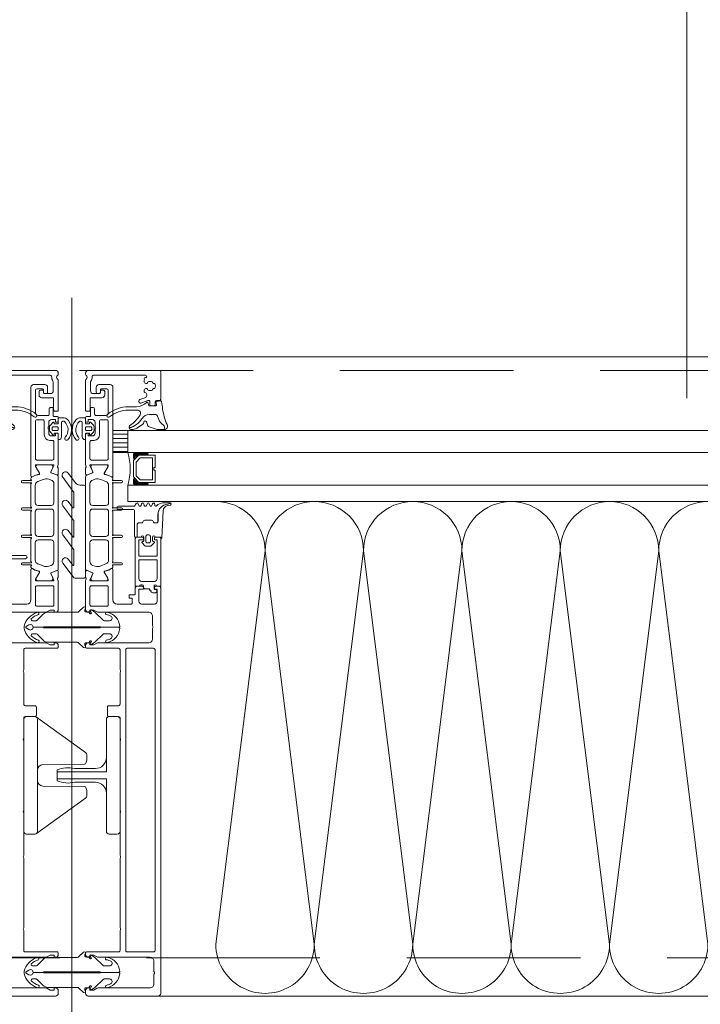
# Model space of a CAD drawing. Header units: millimetres. Extents: x 213386 to 506888, y 183055 to 450952.
# Tile 256 of 256: x 379783 to 380032, y 307735 to 308096. Entities that reach past the tile are written whole.
import ezdxf

# ---------------------------------------------------------------- set-up
doc = ezdxf.new("R2010")
doc.units = ezdxf.units.MM
doc.linetypes.add('ČERCHOVANÁ', pattern=[25.4, 12.7, -6.35, 0, -6.35])
doc.linetypes.add('ČÁRKOVANÁ', pattern=[19.05, 12.7, -6.35])
doc.layers.add('FASÁDA DETAILNÍ', color=255, linetype='Continuous', lineweight=0)
doc.layers.add('OSY', color=255, linetype='Continuous', lineweight=0)

# ---------------------------------------------------------------- blocks, each defined once
blk = doc.blocks.new('284336')
for points in [[(-0.7, -9.6), (-10, -9.6, 0.414511), (-10.51, -10.11), (-10.51, -15.51, -1), (-11.69, -15.51), (-11.69, -9.6), (-12.69, -8.95, -0.668884), (-12.6, -8.23), (-11.99, -8.01, 0.766384), (-11.99, -7.21), (-12.6, -6.99, -0.76831), (-12.6, -6.23), (-11.99, -6.01, 0.766384), (-11.99, -5.21), (-12.6, -4.99, -0.76831), (-12.6, -4.23), (-11.99, -4.01, 0.766384), (-11.99, -3.21), (-12.6, -2.99, -0.877523), (-12.5, -2.22), (-12.1, -2.22, 0.698129), (-11.83, -1.5, -0.220231), (-12.89, 0.78), (-12.89, 3.45, -0.157143), (-12.82, 3.68), (-12.69, 3.42, -0.067482), (-12.48, 2.53, 0.393136), (-8.66, -1.02), (-6.1, -1.02, -0.414214), (-5.61, -1.51), (-5.61, -2.22, -0.267949), (-5.85, -2.65), (-6.35, -2.93, 0.267949), (-6.61, -3.38), (-6.61, -5.84, 0.267949), (-6.35, -6.29), (-5.85, -6.57, -0.267949), (-5.61, -7), (-5.61, -8.11, 0.414215), (-5.1, -8.62), (-0.41, -8.62), (-0.41, -9.31, -0.414212), (-0.7, -9.6)], [(-0.41, 0), (-0.41, -2, 0.990243), (-0.4, -3.02), (0.9, -3.02, 0.414214), (1.21, -2.71), (1.21, -2.61, -0.668123), (1.71, -2.4), (2.75, -3.45, -0.199004), (2.89, -3.79), (2.89, -5.43, -0.199038), (2.75, -5.77), (1.71, -6.82, -0.668191), (1.21, -6.61), (1.21, -6.51, 0.414214), (0.9, -6.2), (-0.4, -6.2, 0.990269), (-0.41, -7.22), (-0.41, -8.6), (-5.1, -8.6, -0.414215), (-5.59, -8.11), (-5.59, -7, 0.267949), (-5.84, -6.56), (-6.34, -6.27, -0.267949), (-6.59, -5.84), (-6.59, -3.38, -0.267949), (-6.34, -2.95), (-5.84, -2.66, 0.267949), (-5.59, -2.22), (-5.59, -1.51, 0.414214), (-6.1, -1), (-8.66, -1, -0.393156), (-12.46, 2.53, 0.067572), (-12.67, 3.43), (-12.8, 3.7, -0.637545), (-12.12, 3.53), (-11.92, 2.53, 0.344315), (-10.06, 0.91), (0, 0.38, -0.406913), (0.39, 0), (-0.41, 0)], [(1.7, -4.31, 0.414235), (1.2, -3.81), (-0.7, -3.81, 0.414214), (-1.2, -4.31), (-1.2, -4.91, 0.414214), (-0.7, -5.41), (1.2, -5.41, 0.414235), (1.7, -4.91), (1.7, -4.31)]]:
    blk.add_lwpolyline(points, format="xyb", close=True)
blk = doc.blocks.new('nesystémový nástavec 18')
for p, q in [((-18, 6.8), (-18, 8.8)), ((-17.5, 9.3), (-15.36, 9.3)), ((-11, 8), (-17, 8)), ((-17, 8), (-17, 6.3)), ((-15.36, 9.3), (0, 9.3)), ((-11, 1.3), (-11, 8)), ((-2.8, 8), (-9.7, 8)), ((-9.7, 1.3), (-9.7, 8)), ((-0.5, 7.3), (-0.5, 6.8)), ((0, 9.3), (0, 7.8)), ((-17, 6.3), (-17.5, 6.3)), ((-1.8, 2.3), (-1.8, 7)), ((0, 6.3), (0.55, 6.3)), ((0.55, 6.3), (0.95, 5.9)), ((0.95, 5.9), (0.95, 4.8)), ((0.95, 4.8), (0.95, 4.14)), ((0.95, 4.14), (1.2, 4.14)), ((1.4, 3.94), (1.4, 3.84)), ((1.6, 3.64), (1.6, 3.64)), ((-18, 0.5), (-18, 1.8)), ((-17.5, 2.3), (-17, 2.3)), ((-1.8, 0), (-17.5, 0)), ((-17, 2.3), (-17, 1.3)), ((-17, 1.3), (-11, 1.3)), ((-9.7, 1.3), (-2.8, 1.3)), ((0, 0), (-1.8, 0)), ((-0.4, 2.23), (-0.5, 2.04)), ((-0.5, 2.04), (-0.5, 2)), ((1.2, 2.44), (0, 2.44)), ((0, 1.5), (0, 0)), ((1.2, 1.85), (1.2, 2.44)), ((1.8, 1.37), (1.7, 1.35)), ((2.25, 1.63), (1.8, 1.37)), ((2.4, 2.84), (2.4, 1.89))]:
    blk.add_line(p, q)
for centre, radius, start, end in [((-17.5, 8.8), 0.5, 90, 180), ((-15.36, 9.8), 0.5, 270, 270.084), ((-2.8, 7), 1, 0, 90), ((0, 7.3), 0.5, 89.9955, 180.0071), ((-17.5, 6.8), 0.5, 180.0012, 269.9988), ((0, 6.8), 0.5, 179.9949, 270.006), ((0.75, 4.8), 0.2, 359.9656, 0.0344), ((1.2, 3.94), 0.2, 359.9707, 90.0249), ((1.6, 3.84), 0.2, 179.9737, 270.035), ((1.6, 2.84), 0.8, 0.0065, 89.9919), ((-17.5, 1.8), 0.5, 89.999, 180.0002), ((-17.5, 0.5), 0.5, 180, 270), ((-2.8, 2.3), 1, 270, 0), ((0, 2), 0.5, 179.9716, 270.0327), ((0, 1.94), 0.5, 89.9975, 144.0007), ((1.7, 1.85), 0.5, 179.9991, 270), ((2.1, 1.89), 0.3, 299.9815, 0.0183)]:
    blk.add_arc(centre, radius, start, end)
blk = doc.blocks.new('433270')
blk.add_lwpolyline([(1, 0, 0.414364), (0, -1), (0, -1.4, 0.255924), (0.23, -1.83, -0.547723), (0.23, -3.17, 0.255924), (0, -3.6), (0, -14.6, 0.414214), (0.3, -14.9), (1.2, -14.9, 0.414214), (1.7, -14.4), (1.7, -10.3, -0.414214), (2, -10), (6, -10, 0.414248), (7, -9), (7, -7.7, 0.414179), (6.5, -7.2), (5.7, -7.2, 0.414232), (5.4, -7.5), (5.4, -8.2, -0.414198), (5.1, -8.5), (2.8, -8.5, -0.414204), (1.8, -7.5), (1.8, -4.49, -0.147432), (1.97, -3.94, 0.147461), (2.4, -2.5), (2.4, -2.3, -0.414214), (2.9, -1.8), (21.87, -1.8, -0.668178), (22.22, -2.65), (22.16, -2.72, 1), (21.59, -3.29), (21.52, -3.35, 0.198912), (21.38, -3.71), (21.38, -4.05, 0.414214), (22.08, -4.75), (22.38, -4.75, 0.576988), (22.64, -4.3, -0.311246), (24.56, -4.3, 0.576988), (24.82, -4.75), (25.3, -4.75, -0.260065), (25.3, -6.65), (24.82, -6.65, 0.576988), (24.56, -7.1, -0.311246), (22.64, -7.1, 0.576988), (22.38, -6.65), (22.08, -6.65, 0.414214), (21.38, -7.35), (21.38, -7.61, 0.267949), (21.63, -8.04), (21.89, -8.2, -0.637047), (21.73, -10), (19.83, -10.7, 0.315299), (19.5, -11.17), (19.5, -11.49, 0.520567), (20.17, -11.96), (22.83, -10.99, -0.520567), (23.5, -11.46), (23.5, -12.5, 0.414062), (24, -13), (25, -13, 0.414186), (25.5, -12.5), (25.5, -11.5, -0.414182), (26, -11), (27, -11, 0.414214), (27.5, -10.5), (27.5, -0.5, 0.414214), (27, 0), (1, 0)], format="xyb", close=True)
blk = doc.blocks.new('284325')
for points in [[(0.84, -5.23, -0.560316), (0.94, -4.73), (1.94, -4.36, 0.3153), (2.14, -4.08), (2.14, -1.89, 0.451558), (1.8, -1.59), (0.9, -1.7, -0.399586), (0.57, -1.46), (0.3, -0.07, -0.415977), (0.53, 0.29, 0.024107), (6.15, 1.24, 0.076636), (8.99, 2.34, -0.577615), (10.79, 1.3), (10.02, 1.37, 0.283171), (9.08, 0.9, -0.168429), (7.07, -0.74), (5.9, -1.16, 0.315302), (5.24, -2.1), (5.24, -4.21, 0.269719), (6.76, -6.82, -0.194797), (10.18, -11.53, -0.342663), (9.17, -11.17, 0.119207), (5.43, -7.59, 0.578571), (3.63, -8.62), (3.63, -11.77, 0.176415), (6.16, -18.72, -1), (5.24, -19.49, -0.176415), (2.43, -11.77), (2.43, -8.89, 0.208286), (0.84, -5.23)], [(8.95, -6.65), (10.32, -8.78, -0.134555), (10.79, -10.63, -0.339795), (10.19, -11.53, 0.194788), (6.76, -6.81, -0.269736), (5.25, -4.21), (5.25, -2.1, -0.315302), (5.9, -1.17), (7.07, -0.74, 0.168429), (9.09, 0.89, -0.283167), (10.01, 1.36), (10.79, 1.29), (10.79, -0.74, -0.070852), (10.71, -1.3), (9.95, -3.93, -0.241839), (9.08, -4.83), (7.93, -5.22, 0.836024), (8.08, -6.19), (8.11, -6.19, -0.255349), (8.95, -6.65)]]:
    blk.add_lwpolyline(points, format="xyb", close=True)
blk = doc.blocks.new('*U4002')
for points in [[(0, 0, 0.414243), (0.1, 0.1), (0, 0.9, -1.0001), (0.2, 0.9), (0.1, 0.1, 0.414228), (0.2, 0, 0.414228)], [(0.2, 0, 0.414243), (0.3, 0.1), (0.2, 0.9, -1.0001), (0.4, 0.9), (0.3, 0.1, 0.414228), (0.4, 0, 0.414228)], [(0.4, 0, 0.414243), (0.5, 0.1), (0.4, 0.9, -1.0001), (0.6, 0.9), (0.5, 0.1, 0.414228), (0.6, 0, 0.414228)], [(0.6, 0, 0.414243), (0.7, 0.1), (0.6, 0.9, -1.0001), (0.8, 0.9), (0.7, 0.1, 0.414228), (0.8, 0, 0.414228)], [(0.8, 0, 0.414243), (0.9, 0.1), (0.8, 0.9, -1.0001), (1, 0.9), (0.9, 0.1, 0.414228), (1, 0, 0.414228)], [(1, 0, 0.414243), (1.1, 0.1), (1, 0.9, -1.0001), (1.2, 0.9), (1.1, 0.1, 0.414228), (1.2, 0, 0.414228)], [(1.2, 0, 0.414243), (1.3, 0.1), (1.2, 0.9, -1.0001), (1.4, 0.9), (1.3, 0.1, 0.414228), (1.4, 0, 0.414228)], [(1.4, 0, 0.414243), (1.5, 0.1), (1.4, 0.9, -1.0001), (1.6, 0.9), (1.5, 0.1, 0.414228), (1.6, 0, 0.414228)], [(1.6, 0, 0.414243), (1.7, 0.1), (1.6, 0.9, -1.0001), (1.8, 0.9), (1.7, 0.1, 0.414228), (1.8, 0, 0.414228)], [(1.8, 0, 0.414243), (1.9, 0.1), (1.8001, 0.9, -1.0001), (2, 0.9), (1.9001, 0.1, 0.414228), (2, 0, 0.414228)]]:
    blk.add_lwpolyline(points, format="xyb")
blk = doc.blocks.new('244748_a')
blk.add_lwpolyline([(8.32, -1.69, 0.082248), (6.34, -0.9, -1.09695), (6.94, -0.1, -0.315353), (11.26, -5.15, -0.480529), (10.87, -5.64), (4.27, -5.64), (4.08, -5.45), (-16.53, -5.45), (-16.72, -5.64), (-20.43, -5.64, 0.574019), (-21.93, -4.78), (-22.99, -5.4, 0.524827), (-22.99, -5.9), (-21.93, -6.52, 0.574021), (-20.43, -5.66), (-16.72, -5.66), (-16.53, -5.85), (4.08, -5.85), (4.27, -5.66), (10.87, -5.66, -0.480529), (11.26, -6.15, -0.326229), (6.88, -11.09, -1.09695), (6.28, -10.3, 0.081457), (8.32, -9.61, 0.599203), (7.48, -8.05), (5.52, -8.05, 0.198965), (5.17, -8.2), (2.22, -11.15), (0.93, -12.01, -0.738038), (0.51, -11.62), (0.87, -11, 1), (0.35, -10.7), (0, -11.3), (-0.98, -11.3, 0.619205), (-1.45, -12.06), (-1.28, -12.43, -0.808139), (-2.04, -13.04), (-3.63, -11.44, 0.198906), (-4.34, -11.15), (-14.99, -11.15, -0.198936), (-16.76, -10.42), (-18.98, -8.2, 0.198942), (-19.33, -8.05), (-20.67, -8.05, 0.500217), (-21.09, -8.73, 0.122037), (-18.5, -10.27, -1.093735), (-19.1, -11.07, -0.240768), (-23.7, -6.07, -0.106226), (-23.7, -5.23, -0.256232), (-19, -0.13, -1.093735), (-18.4, -0.92, 0.116856), (-21.09, -2.57, 0.500217), (-20.67, -3.25), (-19.33, -3.25, 0.198942), (-18.98, -3.1), (-16.75, -0.88, -0.198936), (-14.99, -0.15), (-4.34, -0.15, 0.198907), (-3.63, 0.14), (-2.04, 1.74, -0.808139), (-1.28, 1.13), (-1.45, 0.76, 0.619205), (-0.98, 0), (0, 0), (0.35, -0.6, 1), (0.87, -0.3), (0.51, 0.32, -0.738038), (0.93, 0.71), (2.22, -0.15), (5.17, -3.1, 0.198965), (5.52, -3.25), (7.48, -3.25, 0.599203)], format="xyb", close=True)
blk = doc.blocks.new('236134_0100_s_v')
for points in [[(22.8, -23), (22.8, -5), (42, -5, 0.414214), (43, -4), (43, -1, 0.414214), (42, 0), (1, 0, 0.414214), (0, -1), (0, -4, 0.414214), (1, -5), (20.2, -5), (20.2, -23)], [(15, -5, -0.414214), (19, -9), (19, -16.57, 0.165764), (19.53, -23), (23.47, -23, 0.165764), (24, -16.57), (24, -9, -0.414214), (28, -5)]]:
    blk.add_lwpolyline(points, format="xyb")
blk = doc.blocks.new('236134_0200_s_v')
for points in [[(19.58, 5, -0.41166), (17.58, 6.98), (17.45, 22.25, 0.344217), (17.07, 22.73), (16, 23), (14, 23, 0.240828), (13.19, 22.59), (0.19, 4.59)], [(23.42, 5, 0.41166), (25.42, 6.98), (25.55, 22.25, -0.344217), (25.93, 22.73), (27, 23), (29, 23, -0.240828), (29.81, 22.59), (42.81, 4.59)]]:
    blk.add_lwpolyline(points, format="xyb")
blk.add_lwpolyline([(42, 5), (1, 5, 0.414214), (0, 4), (0, 1, 0.414214), (1, 0), (42, 0, 0.414214), (43, 1), (43, 4, 0.414214)], format="xyb", close=True)
blk = doc.blocks.new('288126')
for points in [[(-16.5, 0), (16.5, 0)], [(-17, -2.08), (-17, -0.5)], [(17, -0.5), (17, -3.8)], [(-21.36, -6.34), (-17.8, -3.69)], [(-14.71, -4.5), (-19.87, -8.34)], [(-8.83, -4.3), (-14.11, -4.3)], [(-10.96, -6.34), (-8.71, -4.66)], [(-4.31, -4.5), (-9.47, -8.34)], [(1.81, -4.3), (-3.71, -4.3)], [(-0.35, -6.36), (1.93, -4.66)], [(6.33, -4.5), (1.14, -8.37)], [(12.21, -4.3), (6.93, -4.3)], [(10.05, -6.36), (12.33, -4.66)], [(16.6, -4.6), (11.54, -8.37)]]:
    blk.add_lwpolyline(points)
for centre, radius, start, end in [((16.5, -0.5), 0.5, 0, 90), ((-16.5, -0.5), 0.5, 90, 180), ((-20.61, -7.34), 1.25, 126.7059, 306.7059), ((-10.21, -7.34), 1.25, 126.7059, 306.7059), ((0.4, -7.37), 1.25, 126.7059, 306.7059), ((10.8, -7.37), 1.25, 126.7059, 306.7059), ((16, -3.8), 1, 306.7059, 0)]:
    blk.add_arc(centre, radius, start, end)
at = {"extrusion": (0, 0, -1)}
for centre, radius, start, end in [((19, -2.08), 2, 180, 233.2941), ((14.11, -5.3), 1, 53.2941, 90), ((8.83, -4.5), 0.2, 90, 233.2941), ((3.71, -5.3), 1, 53.2941, 90), ((-1.81, -4.5), 0.2, 90, 233.2941), ((-6.93, -5.3), 1, 53.2941, 90), ((-12.21, -4.5), 0.2, 90, 233.2941)]:
    blk.add_arc(centre, radius, start, end, dxfattribs=at)
blk = doc.blocks.new('246426')
for points in [[(-1.84, 0.64), (-2.86, -0.38, 0.198926), (-3.15, -1.09), (-3.15, -2.31, 0.198926), (-2.86, -3.02), (-1.84, -4.04, 0.637051), (-1.5, -3.92), (-1.45, -3.4), (-0.3, -3.4, -0.41484), (0, -3.7), (0, -5.19, 0.414232), (0.5, -5.69), (2.14, -5.69, 0.071862), (2.2, -5.68, 0.157876), (3.73, -4.64, 0.360336), (3.48, 2.39, 0.964062), (2.54, 1.48, -0.403385), (2.25, -4.34, -0.190964), (2.11, -4.39), (1.7, -4.39, -0.414214), (1.2, -3.89), (1.2, 1.31, 0.414201), (0.2, 2.31), (0, 2.31), (0, 0.3, -0.414214), (-0.3, 0), (-1.45, 0), (-1.5, 0.52, 0.637051), (-1.84, 0.64)], [(-2.25, -1.4, -0.414214), (-1.85, -1), (-0.4, -1, -0.414214), (0, -1.4), (0, -2, -0.414214), (-0.4, -2.4), (-1.85, -2.4, -0.414214), (-2.25, -2), (-2.25, -1.4)]]:
    blk.add_lwpolyline(points, format="xyb", close=True)

msp = doc.modelspace()

# ---------------------------------------------------------------- hatches: boundary and pattern name
at = {"layer": 'FASÁDA DETAILNÍ'}
h = msp.add_hatch(dxfattribs=at)
h.set_pattern_fill('ANSI31', color=256, scale=0.5, angle=495)
h.set_pattern_definition([(180, (369502.217, 240206.7975), (-7e-16, -1.5875), [])])
h.paths.add_polyline_path([(379816.64, 307937.15), (379822.14, 307937.15), (379822.14, 307945.15), (379816.64, 307945.15)])

# ---------------------------------------------------------------- linework, layer by layer
for p, q in [((379801.64, 307668.03), (379801.64, 307993.72)), ((379822.14, 307945.15), (380231.14, 307945.15)), ((379822.14, 307937.15), (379822.14, 307945.15)), ((380231.14, 307937.15), (379822.14, 307937.15)), ((379822.14, 307925.15), (380231.14, 307925.15)), ((379822.14, 307919.15), (379822.14, 307925.15)), ((380231.14, 307919.15), (379822.14, 307919.15))]:
    msp.add_line(p, q, dxfattribs=at)
for points in [[(399616.64, 284292.15), (373036.64, 284292.15), (373036.64, 307972.15), (399616.64, 307972.15)], [(379816.64, 307945.15), (379822.14, 307945.15), (379822.14, 307937.15), (379816.64, 307937.15)], [(379832.14, 307926.15), (379826.14, 307926.15), (379824.14, 307928.15), (379824.14, 307934.15), (379826.14, 307936.15), (379832.14, 307936.15), (379832.14, 307931.65), (379831.64, 307931.65), (379831.64, 307930.65), (379832.14, 307930.65)], [(379831.14, 307935.15), (379831.14, 307927.15), (379826.55, 307927.15), (379825.14, 307928.57), (379825.14, 307933.6), (379826.55, 307935.15)]]:
    msp.add_lwpolyline(points, close=True, dxfattribs=at)
at = {"layer": 'FASÁDA DETAILNÍ', "linetype": 'ČÁRKOVANÁ', "ltscale": 5}
msp.add_lwpolyline([(399611.64, 284297.15), (373041.64, 284297.15), (373041.64, 307967.15), (399611.64, 307967.15)], close=True, dxfattribs=at)
at = {"layer": 'FASÁDA DETAILNÍ'}
for points in [[(379796.64, 307932.65), (379796.64, 307943.65, 0.414426), (379796.14, 307944.15), (379795.64, 307944.15), (379795.64, 307943.15), (379794.14, 307943.15, -0.414214), (379793.14, 307944.15), (379793.14, 307945.65, -0.399985), (379793.14, 307946.65), (379793.14, 307948.15, -0.414214), (379794.14, 307949.15), (379795.64, 307949.15), (379795.64, 307948.15), (379796.14, 307948.15, 0.414456), (379796.64, 307948.65), (379796.64, 307949.95, 0.413971), (379796.34, 307950.25), (379795.14, 307950.25, -0.414214), (379794.84, 307950.55), (379794.84, 307953.55), (379793.84, 307953.55, 0.414214), (379793.34, 307953.05), (379793.34, 307951.15, -0.414214), (379792.84, 307950.65), (379789.34, 307950.65, -0.414206), (379788.34, 307951.65), (379788.34, 307959.95, -0.414206), (379788.84, 307960.45), (379790.74, 307960.45, -0.414219), (379791.24, 307959.95), (379791.24, 307959.15, 0.414214), (379791.74, 307958.65), (379792.24, 307958.65, 0.414214), (379792.74, 307959.15), (379792.74, 307960.95, 0.414214), (379791.74, 307961.95), (379787.64, 307961.95, 0.414214), (379786.64, 307960.95), (379786.64, 307932.65), (379786.64, 307928.55, 0.57735), (379787.24, 307928.21), (379788.1, 307928.71), (379789.59, 307929.13, 0.488701), (379789.77, 307929.57), (379788.34, 307932.04), (379788.34, 307932.46, -0.432566), (379788.54, 307932.65), (379794.84, 307932.65, -0.548397), (379795.03, 307932.37), (379793.96, 307929.99, 0.425336), (379794.07, 307929.72), (379796.09, 307928.91, 0.531563), (379796.64, 307929.28), (379796.64, 307931.34, 0.231306), (379796.52, 307931.58, -0.306185), (379796.42, 307931.9), (379796.64, 307932.65)], [(379806.64, 307932.65), (379806.64, 307943.65, -0.414426), (379807.14, 307944.15), (379807.63, 307944.15), (379807.63, 307943.15), (379809.13, 307943.15, 0.414214), (379810.13, 307944.15), (379810.13, 307945.65, 0.399985), (379810.13, 307946.65), (379810.13, 307948.15, 0.414214), (379809.13, 307949.15), (379807.64, 307949.15), (379807.64, 307948.15), (379807.14, 307948.15, -0.414456), (379806.64, 307948.65), (379806.64, 307949.95, -0.413971), (379806.94, 307950.25), (379808.14, 307950.25, 0.414214), (379808.44, 307950.55), (379808.44, 307953.55), (379809.44, 307953.55, -0.414214), (379809.94, 307953.05), (379809.94, 307951.15, 0.414214), (379810.44, 307950.65), (379813.94, 307950.65, 0.414206), (379814.94, 307951.65), (379814.94, 307959.95, 0.414206), (379814.44, 307960.45), (379812.54, 307960.45, 0.414219), (379812.04, 307959.95), (379812.04, 307959.15, -0.414214), (379811.54, 307958.65), (379811.04, 307958.65, -0.414214), (379810.54, 307959.15), (379810.54, 307960.95, -0.414214), (379811.54, 307961.95), (379815.64, 307961.95, -0.414214), (379816.64, 307960.95), (379816.64, 307932.65), (379816.64, 307928.55, -0.57735), (379816.04, 307928.21), (379815.18, 307928.71), (379813.68, 307929.13, -0.488701), (379813.51, 307929.57), (379814.94, 307932.04), (379814.94, 307932.46, 0.432566), (379814.74, 307932.65), (379808.43, 307932.65, 0.548397), (379808.25, 307932.37), (379809.32, 307929.99, -0.425336), (379809.21, 307929.72), (379807.19, 307928.91, -0.531563), (379806.64, 307929.28), (379806.64, 307931.34, -0.231306), (379806.75, 307931.58, 0.306185), (379806.86, 307931.9), (379806.64, 307932.65)], [(379788.34, 307934.85), (379788.34, 307948.55, -0.414214), (379788.84, 307949.05), (379791.04, 307949.05, -0.414214), (379791.54, 307948.55), (379791.54, 307943.58, 0.411139), (379793.54, 307941.55), (379794.54, 307941.55, -0.414214), (379795.04, 307941.05), (379795.04, 307934.85, -0.414214), (379794.54, 307934.35), (379788.84, 307934.35, -0.414214), (379788.34, 307934.85)], [(379814.94, 307934.85), (379814.94, 307948.55, 0.414214), (379814.44, 307949.05), (379812.23, 307949.05, 0.414214), (379811.73, 307948.55), (379811.73, 307943.58, -0.411139), (379809.73, 307941.55), (379808.74, 307941.55, 0.414214), (379808.24, 307941.05), (379808.24, 307934.85, 0.414214), (379808.74, 307934.35), (379814.44, 307934.35, 0.414214), (379814.94, 307934.85)], [(379796.64, 307894.49), (379796.64, 307906.4), (379796.64, 307928.32, 0.305837), (379796.33, 307928.78), (379794.04, 307929.7, -0.425336), (379793.93, 307929.97), (379794.65, 307931.59, 0.543753), (379793.96, 307932.64), (379789.06, 307932.64, 0.578182), (379788.54, 307931.74), (379789.8, 307929.55, -0.488505), (379789.62, 307929.11), (379788.11, 307928.68), (379786.79, 307927.92, 0.282478), (379786.64, 307927.64), (379786.64, 307927.19, -1.447009), (379786.51, 307926.84), (379783.54, 307926.84, 1), (379783.54, 307926.04), (379786.51, 307926.04, -1.447009), (379786.64, 307925.69), (379786.64, 307917.15, -1.447009), (379786.51, 307916.8), (379783.54, 307916.8, 1), (379783.54, 307916), (379786.51, 307916, -1.447009), (379786.64, 307915.65), (379786.64, 307907.15, -1.447009), (379786.51, 307906.8), (379783.54, 307906.8, 1), (379783.54, 307906), (379786.51, 307906, -1.447009), (379786.64, 307905.65), (379786.64, 307897.11, -1.447009), (379786.51, 307896.76), (379783.54, 307896.76, 1), (379783.54, 307895.96), (379786.51, 307895.96, -1.447009), (379786.64, 307895.61), (379786.64, 307895.17, 0.282478), (379786.79, 307894.89), (379788.11, 307894.13), (379789.62, 307893.7, -0.488505), (379789.8, 307893.26), (379788.54, 307891.07, 0.578182), (379789.06, 307890.16), (379793.96, 307890.16, 0.543753), (379794.65, 307891.22), (379793.93, 307892.84, -0.425336), (379794.04, 307893.11), (379796.33, 307894.03, 0.305837), (379796.64, 307894.49)], [(379806.64, 307894.49), (379806.64, 307906.4), (379806.64, 307928.32, -0.305837), (379806.95, 307928.78), (379809.24, 307929.7, 0.425336), (379809.35, 307929.97), (379808.63, 307931.59, -0.543753), (379809.31, 307932.64), (379814.22, 307932.64, -0.578182), (379814.74, 307931.74), (379813.48, 307929.55, 0.488505), (379813.65, 307929.11), (379815.17, 307928.68), (379816.49, 307927.92, -0.282478), (379816.64, 307927.64), (379816.64, 307927.19, 1.447009), (379816.77, 307926.84), (379819.74, 307926.84, -1), (379819.74, 307926.04), (379816.77, 307926.04, 1.447009), (379816.64, 307925.69), (379816.64, 307917.15, 1.447009), (379816.77, 307916.8), (379819.74, 307916.8, -1), (379819.74, 307916), (379816.77, 307916, 1.447009), (379816.64, 307915.65), (379816.64, 307907.15, 1.447009), (379816.77, 307906.8), (379819.74, 307906.8, -1), (379819.74, 307906), (379816.77, 307906, 1.447009), (379816.64, 307905.65), (379816.64, 307897.11, 1.447009), (379816.77, 307896.76), (379819.74, 307896.76, -1), (379819.74, 307895.96), (379816.77, 307895.96, 1.447009), (379816.64, 307895.61), (379816.64, 307895.17, -0.282478), (379816.49, 307894.89), (379815.17, 307894.13), (379813.65, 307893.7, 0.488505), (379813.48, 307893.26), (379814.74, 307891.07, -0.578182), (379814.22, 307890.16), (379809.31, 307890.16, -0.543753), (379808.63, 307891.22), (379809.35, 307892.84, 0.425336), (379809.24, 307893.11), (379806.95, 307894.03, -0.305837), (379806.64, 307894.49)], [(379795.04, 307925.6), (379795.04, 307918.7, -0.414218), (379794.04, 307917.7), (379789.24, 307917.7, -0.414218), (379788.24, 307918.7), (379788.24, 307925.07, -0.305619), (379789.18, 307926.46), (379791.1, 307927.24, -0.176429), (379793.15, 307927.31), (379794, 307927.03, -0.324916), (379795.04, 307925.6)], [(379808.24, 307925.6), (379808.24, 307918.7, 0.414218), (379809.24, 307917.7), (379814.04, 307917.7, 0.414218), (379815.04, 307918.7), (379815.04, 307925.07, 0.305619), (379814.1, 307926.46), (379812.18, 307927.24, 0.176429), (379810.12, 307927.31), (379809.27, 307927.03, 0.324916), (379808.24, 307925.6)], [(379795.04, 307915.4), (379795.04, 307907.4, -0.414214), (379794.04, 307906.4), (379789.24, 307906.4, -0.414214), (379788.24, 307907.4), (379788.24, 307915.4, -0.414214), (379789.24, 307916.4), (379794.04, 307916.4, -0.414214), (379795.04, 307915.4)], [(379808.24, 307915.4), (379808.24, 307907.4, 0.414214), (379809.24, 307906.4), (379814.04, 307906.4, 0.414214), (379815.04, 307907.4), (379815.04, 307915.4, 0.414214), (379814.04, 307916.4), (379809.24, 307916.4, 0.414214), (379808.24, 307915.4)], [(379795.04, 307904.1), (379795.04, 307897.2, -0.324916), (379794, 307895.78), (379793.15, 307895.5, -0.176429), (379791.1, 307895.57), (379789.18, 307896.35, -0.305619), (379788.24, 307897.74), (379788.24, 307904.1, -0.414218), (379789.24, 307905.1), (379794.04, 307905.1, -0.414218), (379795.04, 307904.1)], [(379808.24, 307904.1), (379808.24, 307897.2, 0.324916), (379809.27, 307895.78), (379810.12, 307895.5, 0.176429), (379812.18, 307895.57), (379814.1, 307896.35, 0.305619), (379815.04, 307897.74), (379815.04, 307904.1, 0.414218), (379814.04, 307905.1), (379809.24, 307905.1, 0.414218), (379808.24, 307904.1)], [(379834.14, 307739.15), (379834.14, 307887.65, 0.414214), (379833.64, 307888.15), (379832.34, 307888.15, 0.41422), (379831.84, 307887.65), (379831.84, 307887.15), (379832.84, 307887.15), (379832.84, 307882.65, -0.414214), (379831.84, 307881.65), (379827.14, 307881.65, -0.414214), (379826.14, 307882.65), (379826.14, 307887.15), (379827.84, 307887.15), (379827.84, 307887.65, 0.414201), (379827.34, 307888.15), (379825.34, 307888.15, 0.414214), (379824.84, 307887.65), (379824.84, 307885.51, -0.414214), (379824.34, 307885.01), (379822.54, 307885.01), (379822.54, 307883.76), (379823.74, 307883.76), (379823.74, 307881.95, -0.414214), (379823.44, 307881.65), (379818.14, 307881.65, -0.414167), (379816.64, 307883.15), (379816.64, 307890.15), (379816.64, 307894.25, 0.57735), (379816.04, 307894.6), (379815.18, 307894.1), (379813.68, 307893.67, 0.488701), (379813.51, 307893.23), (379814.94, 307890.77), (379814.94, 307890.35, -0.432566), (379814.74, 307890.15), (379808.43, 307890.15, -0.548397), (379808.25, 307890.43), (379809.32, 307892.82, 0.425336), (379809.21, 307893.08), (379807.19, 307893.9, 0.531563), (379806.64, 307893.53), (379806.64, 307891.47, 0.231306), (379806.75, 307891.23, -0.306185), (379806.86, 307890.91), (379806.64, 307890.15), (379806.64, 307879.65, 0.414214), (379807.64, 307878.65), (379808.14, 307878.65), (379808.14, 307879.45), (379809.64, 307879.45), (379810.78, 307878.79, 0.13165), (379811.28, 307878.65), (379829.65, 307878.65, -0.414214), (379831.15, 307877.15), (379831.15, 307873.65, -0.399985), (379831.15, 307872.65), (379831.15, 307868.95, -0.414214), (379829.65, 307867.45), (379811.28, 307867.45, 0.13165), (379810.78, 307867.32), (379809.64, 307866.66), (379808.14, 307866.66), (379808.14, 307867.46), (379807.64, 307867.46, 0.414214), (379806.64, 307866.46), (379806.64, 307865.95, 0.414214), (379807.14, 307865.45), (379818.74, 307865.45, -0.414214), (379819.24, 307864.95), (379819.24, 307857.55, -0.399985), (379819.24, 307856.55), (379819.24, 307844.95, -0.414214), (379818.74, 307844.45), (379815.14, 307844.45, 0.414214), (379814.64, 307843.95), (379814.64, 307840.95, 0.414214), (379815.14, 307840.45), (379818.74, 307840.45, -0.414214), (379819.24, 307839.95), (379819.24, 307832.65, -0.38324), (379819.24, 307831.65), (379819.24, 307806.15, -0.38324), (379819.24, 307805.15), (379819.24, 307789.65, -0.38324), (379819.24, 307788.65), (379819.24, 307763.15, -0.38324), (379819.24, 307762.15), (379819.24, 307754.85, -0.414214), (379818.74, 307754.35), (379807.14, 307754.35, 0.414214), (379806.64, 307753.85), (379806.64, 307753.35, 0.414214), (379807.64, 307752.35), (379808.14, 307752.35), (379808.14, 307753.15), (379809.64, 307753.15), (379810.79, 307752.49, 0.116937), (379811.29, 307752.35), (379830.15, 307752.35, -0.414232), (379831.65, 307750.85), (379831.65, 307747.14, -0.399985), (379831.65, 307746.14), (379831.65, 307742.65, -0.414232), (379830.15, 307741.15), (379811.29, 307741.15, 0.116937), (379810.79, 307741.02), (379809.64, 307740.35), (379808.14, 307740.35), (379808.14, 307741.15), (379807.64, 307741.15, 0.414214), (379806.64, 307740.15), (379806.64, 307739.15, 0.414214), (379807.64, 307738.15), (379833.14, 307738.15, 0.414214), (379834.14, 307739.15)], [(379794.54, 307880.85, 0.414214), (379795.04, 307881.35), (379795.04, 307887.85, 0.414214), (379794.54, 307888.35), (379788.84, 307888.35, 0.414214), (379788.34, 307887.85), (379788.34, 307881.35, 0.414214), (379788.84, 307880.85), (379794.54, 307880.85)], [(379808.74, 307880.85, -0.414214), (379808.24, 307881.35), (379808.24, 307887.85, -0.414214), (379808.74, 307888.35), (379814.44, 307888.35, -0.414214), (379814.94, 307887.85), (379814.94, 307881.35, -0.414214), (379814.44, 307880.85), (379808.74, 307880.85)], [(379832.04, 307864.95), (379832.04, 307754.85, -0.414214), (379831.54, 307754.35), (379821.84, 307754.35, -0.414214), (379821.34, 307754.85), (379821.34, 307864.95, -0.414214), (379821.84, 307865.45), (379831.54, 307865.45, -0.414214), (379832.04, 307864.95)]]:
    msp.add_lwpolyline(points, format="xyb", close=True, dxfattribs=at)
for points in [[(379779.84, 307881.65), (379785.14, 307881.65, 0.414167), (379786.64, 307883.15), (379786.64, 307890.15), (379786.64, 307894.25, -0.57735), (379787.24, 307894.6), (379788.1, 307894.1), (379789.59, 307893.67, -0.488701), (379789.77, 307893.23), (379788.34, 307890.77), (379788.34, 307890.35, 0.432566), (379788.54, 307890.15), (379794.84, 307890.15, 0.548397), (379795.03, 307890.43), (379793.96, 307892.82, -0.425336), (379794.07, 307893.08), (379796.09, 307893.9, -0.531563), (379796.64, 307893.53), (379796.64, 307891.47, -0.231306), (379796.52, 307891.23, 0.306185), (379796.42, 307890.91), (379796.64, 307890.15), (379796.64, 307879.65, -0.414214), (379795.64, 307878.65), (379795.14, 307878.65), (379795.14, 307879.45), (379793.64, 307879.45), (379792.49, 307878.79, -0.13165), (379791.99, 307878.65), (379773.63, 307878.65, 0.414214)], [(379773.63, 307867.45), (379791.99, 307867.45, -0.13165), (379792.49, 307867.32), (379793.64, 307866.66), (379795.14, 307866.66), (379795.14, 307867.46), (379795.64, 307867.46, -0.414214), (379796.64, 307866.46), (379796.64, 307865.95, -0.414214), (379796.14, 307865.45), (379784.54, 307865.45, 0.414214), (379784.04, 307864.95), (379784.04, 307857.55, 0.399985), (379784.04, 307856.55), (379784.04, 307844.95, 0.414214), (379784.54, 307844.45), (379788.14, 307844.45, -0.414214), (379788.64, 307843.95), (379788.64, 307840.95, -0.414214), (379788.14, 307840.45), (379784.54, 307840.45, 0.414214), (379784.04, 307839.95), (379784.04, 307832.65, 0.38324), (379784.04, 307831.65), (379784.04, 307806.15, 0.38324), (379784.04, 307805.15), (379784.04, 307789.65, 0.38324), (379784.04, 307788.65), (379784.04, 307763.15, 0.38324), (379784.04, 307762.15), (379784.04, 307754.85, 0.414214), (379784.54, 307754.35), (379796.14, 307754.35, -0.414214), (379796.64, 307753.85), (379796.64, 307753.35, -0.414214), (379795.64, 307752.35), (379795.14, 307752.35), (379795.14, 307753.15), (379793.64, 307753.15), (379792.48, 307752.49, -0.116937), (379791.98, 307752.35), (379773.13, 307752.35, 0.414232)], [(379773.13, 307741.15), (379791.98, 307741.15, -0.116937), (379792.48, 307741.02), (379793.64, 307740.35), (379795.14, 307740.35), (379795.14, 307741.15), (379795.64, 307741.15, -0.414214), (379796.64, 307740.15), (379796.64, 307739.15, -0.414214), (379795.64, 307738.15), (379770.14, 307738.15, -0.414214)]]:
    msp.add_lwpolyline(points, format="xyb", dxfattribs=at)
at = {"layer": 'FASÁDA DETAILNÍ', "color": 7, "linetype": 'ČÁRKOVANÁ', "ltscale": 5}
msp.add_lwpolyline([(399396.64, 284512.15), (373256.64, 284512.15), (373256.64, 307752.15), (399396.64, 307752.15)], close=True, dxfattribs=at)
at = {"layer": 'FASÁDA DETAILNÍ'}
msp.add_lwpolyline([(380220.14, 307738.15), (379833.14, 307738.15)], dxfattribs=at)
for centre, radius, start, end in [((379800.25, 307931.15), 22.7, 344.6728, 15.3272), ((379827.69, 307935.8), 3.55, 157.591, 202.7062), ((379827.32, 307935.92), 2.9, 154.7048, 204.6933), ((379826.97, 307936.09), 2.25, 151.5972, 208.4727), ((379826.73, 307936.23), 1.71, 147.3143, 212.7051), ((379826.57, 307936.37), 1.26, 141.5004, 218.0344), ((379826.48, 307936.52), 0.879, 133.5036, 226.0051), ((379826.49, 307936.65), 0.596, 123.0366, 236.9634), ((379826.78, 307936.65), 0.596, 123.0366, 236.9634), ((379827.08, 307936.65), 0.596, 123.0366, 236.9634), ((379827.37, 307936.65), 0.596, 123.0366, 236.9634), ((379827.66, 307936.65), 0.596, 123.0366, 236.9634), ((379827.95, 307936.65), 0.596, 123.0366, 236.9634), ((379828.25, 307936.65), 0.596, 123.0366, 236.9634), ((379828.54, 307936.65), 0.596, 123.0366, 236.9634), ((379828.83, 307936.65), 0.596, 123.0366, 236.9634), ((379829.12, 307936.65), 0.596, 123.0366, 236.9634), ((379829.42, 307936.65), 0.596, 123.0366, 236.9634), ((379829.71, 307936.65), 0.596, 123.0366, 236.9634), ((379830, 307936.65), 0.596, 123.0366, 236.9634), ((379827.69, 307926.51), 3.55, 157.2938, 202.409), ((379827.32, 307926.39), 2.9, 155.3067, 205.2952), ((379826.97, 307926.22), 2.25, 151.5273, 208.4028), ((379826.73, 307926.08), 1.71, 147.2949, 212.6857), ((379826.57, 307925.94), 1.26, 141.9656, 218.4996), ((379826.48, 307925.79), 0.879, 133.9949, 226.4964), ((379826.49, 307925.65), 0.596, 123.0366, 236.9634), ((379826.78, 307925.65), 0.596, 123.0366, 236.9634), ((379827.08, 307925.65), 0.596, 123.0366, 236.9634), ((379827.37, 307925.65), 0.596, 123.0366, 236.9634), ((379827.66, 307925.65), 0.596, 123.0366, 236.9634), ((379827.95, 307925.65), 0.596, 123.0366, 236.9634), ((379828.25, 307925.65), 0.596, 123.0366, 236.9634), ((379828.54, 307925.65), 0.596, 123.0366, 236.9634), ((379828.83, 307925.65), 0.596, 123.0366, 236.9634), ((379829.12, 307925.65), 0.596, 123.0366, 236.9634), ((379829.42, 307925.65), 0.596, 123.0366, 236.9634), ((379829.71, 307925.65), 0.596, 123.0366, 236.9634), ((379830, 307925.65), 0.596, 123.0366, 236.9634)]:
    msp.add_arc(centre, radius, start, end, dxfattribs=at)
at = {"layer": 'OSY', "linetype": 'ČERCHOVANÁ', "ltscale": 25}
msp.add_line((380026.64, 308909.56), (380026.64, 283834.92), dxfattribs=at)

# ---------------------------------------------------------------- block references
at = {"layer": 'FASÁDA DETAILNÍ', "xscale": -1}
msp.add_blockref('433270', (379796.64, 307967.15), dxfattribs=at)
at = {"layer": 'FASÁDA DETAILNÍ'}
msp.add_blockref('433270', (379806.64, 307967.15), dxfattribs=at)
at = {"layer": 'FASÁDA DETAILNÍ', "xscale": -1}
for name, p, rotation in [('284325', (379769.14, 307956.29), 90), ('246426', (379796.64, 307944.15), 180), ('nesystémový nástavec 18', (379834.14, 307888.15), 90), ('284336', (379769.14, 307887.74), 90), ('244748_a', (379807.86, 307867.49), 180), ('244748_a', (379807.86, 307741.19), 180)]:
    msp.add_blockref(name, p, dxfattribs=dict(at, rotation=rotation))
at = {"layer": 'FASÁDA DETAILNÍ'}
for name, p, rotation in [('284325', (379834.14, 307956.29), 270), ('246426', (379806.63, 307944.15), 180), ('288126', (379806.64, 307908.16), 270), ('284336', (379834.14, 307905.74), 270), ('236134_0200_s_v', (379784.04, 307840.45), 270), ('236134_0100_s_v', (379819.24, 307840.45), 270)]:
    msp.add_blockref(name, p, dxfattribs=dict(at, rotation=rotation))
at = {"layer": 'FASÁDA DETAILNÍ', "xscale": 179.9999932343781, "yscale": 179.9999932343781, "zscale": 179.9999932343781, "rotation": 180}
msp.add_blockref('*U4002', (380214.31, 307919.15), dxfattribs=at)

doc.saveas('drawing.dxf')
